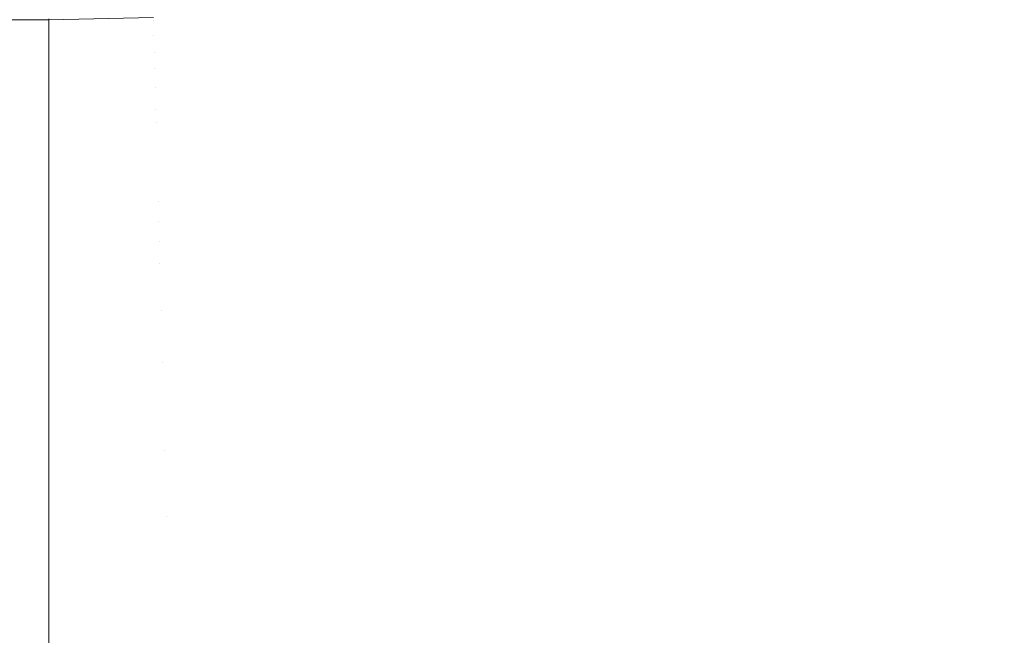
# Model space of a CAD drawing. Header units: centimetres. Extents: x -21.6 to 22.7, y 4.2 to 6.
# Tile 186 of 256: x 7.6683 to 7.7172, y 4.4696 to 4.5002. Entities that reach past the tile are written whole.
import ezdxf

# ---------------------------------------------------------------- set-up
doc = ezdxf.new("R2010")
doc.units = ezdxf.units.CM
doc.header["$LTSCALE"] = 2.54
doc.layers.add('Lucido design-1', color=7, linetype='Continuous')

# ---------------------------------------------------------------- blocks, each defined once
blk = doc.blocks.new('Gruppo-3-1')
at = {"color": 7, "linetype": 'Continuous', "lineweight": 9}
for points in [[(-21.503423, 5.900212, -2276.22217), (-21.503423, 4.300212, -2276.22217), (22.630348, 4.300212, -2276.22217), (22.630348, 5.900212, -2276.22217)], [(7.669748, 4.500212, -2276.92217), (-6.542823, 4.500212, -2276.92217), (-6.542823, 4.500212, -2276.72217), (7.669748, 4.500212, -2276.72217)]]:
    blk.add_3dface(points, dxfattribs=at)
for points, invisible_edges in [([(22.630348, 5.900212, -2277.02217), (22.630348, 4.300212, -2277.02217), (7.686575, 4.400896, -2277.02217), (7.695257, 4.401786, -2277.02217)], 10), ([(22.630348, 5.900212, -2277.02217), (7.695257, 4.401786, -2277.02217), (7.700788, 4.402588, -2277.02217)], 9), ([(7.700788, 4.402588, -2277.02217), (7.70392, 4.403043, -2277.02217), (22.630348, 5.900212, -2277.02217)], 10), ([(22.630348, 5.900212, -2277.02217), (7.70392, 4.403043, -2277.02217), (7.712563, 4.404668, -2277.02217)], 9), ([(22.630348, 5.900212, -2277.02217), (7.712563, 4.404668, -2277.02217), (7.721183, 4.406664, -2277.02217)], 9), ([(7.716945, 4.5023, -2276.956004), (7.717113, 4.501595, -2276.957979), (7.712022, 4.499939, -2276.957979), (7.711872, 4.50065, -2276.956004)], 15), ([(7.711603, 4.501923, -2276.952099), (7.711733, 4.501311, -2276.954044), (7.706618, 4.499848, -2276.954044), (7.706504, 4.500465, -2276.952099)], 15), ([(7.695889, 4.500146, -2276.944493), (7.695837, 4.500547, -2276.942641), (7.700971, 4.501616, -2276.942641), (7.701034, 4.501217, -2276.944493)], 15), ([(7.706303, 4.501559, -2276.948259), (7.706399, 4.501035, -2276.95017), (7.701262, 4.499767, -2276.95017), (7.701179, 4.500294, -2276.948259)], 15), ([(7.70674, 4.499182, -2276.956004), (7.706618, 4.499848, -2276.954044), (7.711733, 4.501311, -2276.954044), (7.711872, 4.50065, -2276.956004)], 15), ([(7.712183, 4.499176, -2276.959966), (7.712022, 4.499939, -2276.957979), (7.717113, 4.501595, -2276.957979), (7.717293, 4.500838, -2276.959966)], 15), ([(7.690515, 4.501106, -2276.933702), (7.690537, 4.50089, -2276.935444), (7.685366, 4.500208, -2276.935444), (7.685349, 4.500425, -2276.933702)], 15), ([(7.685386, 4.499956, -2276.93721), (7.685366, 4.500208, -2276.935444), (7.690537, 4.50089, -2276.935444), (7.690563, 4.50064, -2276.93721)], 15), ([(7.690627, 4.50003, -2276.940809), (7.690593, 4.500353, -2276.938998), (7.695748, 4.50123, -2276.938998), (7.69579, 4.500908, -2276.940809)], 15), ([(7.69579, 4.500908, -2276.940809), (7.695837, 4.500547, -2276.942641), (7.690665, 4.499667, -2276.942641), (7.690627, 4.50003, -2276.940809)], 15), ([(7.701034, 4.501217, -2276.944493), (7.701103, 4.500777, -2276.946366), (7.695947, 4.499703, -2276.946366), (7.695889, 4.500146, -2276.944493)], 15), ([(7.701352, 4.499193, -2276.952099), (7.701262, 4.499767, -2276.95017), (7.706399, 4.501035, -2276.95017), (7.706504, 4.500465, -2276.952099)], 15), ([(7.717293, 4.500838, -2276.959966), (7.717486, 4.50003, -2276.961965), (7.712355, 4.498361, -2276.961965), (7.712183, 4.499176, -2276.959966)], 15), ([(7.669748, 4.500178, -2276.923744), (7.669748, 4.500212, -2276.92217), (7.674941, 4.500317, -2276.92217), (7.674941, 4.500297, -2276.923745)], 12), ([(7.674944, 4.500195, -2276.926967), (7.674942, 4.500259, -2276.925344), (7.68013, 4.500552, -2276.925344), (7.680133, 4.500487, -2276.926967)], 15), ([(7.680133, 4.500487, -2276.926967), (7.680138, 4.500395, -2276.928615), (7.674947, 4.500102, -2276.928615), (7.674944, 4.500195, -2276.926967)], 15), ([(7.67495, 4.49998, -2276.930287), (7.674947, 4.500102, -2276.928615), (7.680138, 4.500395, -2276.928615), (7.680144, 4.500273, -2276.930287)], 15), ([(7.685323, 4.50076, -2276.930287), (7.685335, 4.500609, -2276.931982), (7.680152, 4.500121, -2276.931982), (7.680144, 4.500273, -2276.930287)], 15), ([(7.680162, 4.499936, -2276.933702), (7.680152, 4.500121, -2276.931982), (7.685335, 4.500609, -2276.931982), (7.685349, 4.500425, -2276.933702)], 15), ([(7.685349, 4.500425, -2276.933702), (7.685366, 4.500208, -2276.935444), (7.680173, 4.499719, -2276.935444), (7.680162, 4.499936, -2276.933702)], 15), ([(7.690563, 4.50064, -2276.93721), (7.690593, 4.500353, -2276.938998), (7.685408, 4.499669, -2276.938998), (7.685386, 4.499956, -2276.93721)], 15), ([(7.685434, 4.499344, -2276.940809), (7.685408, 4.499669, -2276.938998), (7.690593, 4.500353, -2276.938998), (7.690627, 4.50003, -2276.940809)], 15), ([(7.690707, 4.499265, -2276.944493), (7.690665, 4.499667, -2276.942641), (7.695837, 4.500547, -2276.942641), (7.695889, 4.500146, -2276.944493)], 15), ([(7.696011, 4.499217, -2276.948259), (7.695947, 4.499703, -2276.946366), (7.701103, 4.500777, -2276.946366), (7.701179, 4.500294, -2276.948259)], 15), ([(7.706504, 4.500465, -2276.952099), (7.706618, 4.499848, -2276.954044), (7.70145, 4.498572, -2276.954044), (7.701352, 4.499193, -2276.952099)], 15), ([(7.711872, 4.50065, -2276.956004), (7.712022, 4.499939, -2276.957979), (7.706872, 4.498466, -2276.957979), (7.70674, 4.499182, -2276.956004)], 15), ([(7.669748, 4.50026, -2276.719951), (7.669748, 4.500236, -2276.721063), (-6.542823, 4.500212, -2276.72217), (-6.542823, 4.50026, -2276.719951)], 10), ([(7.669748, 4.500236, -2276.721063), (7.669748, 4.500212, -2276.72217), (-6.542823, 4.500212, -2276.72217)], 8), ([(-6.542823, 4.500178, -2276.923744), (-6.542823, 4.500212, -2276.92217), (7.669748, 4.500212, -2276.92217), (7.669748, 4.500178, -2276.923744)], 8), ([(7.669748, 4.500178, -2276.923744), (7.669748, 4.500117, -2276.926532), (-6.542823, 4.500117, -2276.926532), (-6.542823, 4.500178, -2276.923744)], 10), ([(-6.542823, 4.49998, -2276.928613), (-6.542823, 4.500117, -2276.926532), (7.669748, 4.500117, -2276.926532), (7.669748, 4.49998, -2276.928613)], 10), ([(7.669748, 4.49998, -2276.928613), (7.669748, 4.499831, -2276.930886), (-6.542823, 4.499831, -2276.930886), (-6.542823, 4.49998, -2276.928613)], 10), ([(-6.542823, 4.499831, -2276.930886), (7.669748, 4.499831, -2276.930886), (7.669748, 4.499356, -2276.935223), (-6.542823, 4.499356, -2276.935223)], 5), ([(7.674941, 4.500297, -2276.923745), (7.674942, 4.500259, -2276.925344), (7.669748, 4.500117, -2276.926532), (7.669748, 4.500178, -2276.923744)], 11), ([(7.669748, 4.500117, -2276.926532), (7.674942, 4.500259, -2276.925344), (7.674944, 4.500195, -2276.926967)], 11), ([(7.674944, 4.500195, -2276.926967), (7.674947, 4.500102, -2276.928615), (7.669748, 4.49998, -2276.928613), (7.669748, 4.500117, -2276.926532)], 11), ([(7.669748, 4.499831, -2276.930886), (7.669748, 4.49998, -2276.928613), (7.674947, 4.500102, -2276.928615), (7.67495, 4.49998, -2276.930287)], 14), ([(7.67495, 4.49998, -2276.930287), (7.674954, 4.499827, -2276.931982), (7.669748, 4.499831, -2276.930886)], 11), ([(7.669748, 4.499356, -2276.935223), (7.669748, 4.499831, -2276.930886), (7.674954, 4.499827, -2276.931982), (7.674958, 4.499643, -2276.933702)], 14), ([(7.680144, 4.500273, -2276.930287), (7.680152, 4.500121, -2276.931982), (7.674954, 4.499827, -2276.931982), (7.67495, 4.49998, -2276.930287)], 15), ([(7.674958, 4.499643, -2276.933702), (7.674954, 4.499827, -2276.931982), (7.680152, 4.500121, -2276.931982), (7.680162, 4.499936, -2276.933702)], 15), ([(7.680162, 4.499936, -2276.933702), (7.680173, 4.499719, -2276.935444), (7.674964, 4.499425, -2276.935444), (7.674958, 4.499643, -2276.933702)], 15), ([(7.680186, 4.499467, -2276.93721), (7.680173, 4.499719, -2276.935444), (7.685366, 4.500208, -2276.935444), (7.685386, 4.499956, -2276.93721)], 15), ([(7.685386, 4.499956, -2276.93721), (7.685408, 4.499669, -2276.938998), (7.680201, 4.499179, -2276.938998), (7.680186, 4.499467, -2276.93721)], 15), ([(7.690627, 4.50003, -2276.940809), (7.690665, 4.499667, -2276.942641), (7.685462, 4.498981, -2276.942641), (7.685434, 4.499344, -2276.940809)], 15), ([(7.695889, 4.500146, -2276.944493), (7.695947, 4.499703, -2276.946366), (7.690753, 4.49882, -2276.946366), (7.690707, 4.499265, -2276.944493)], 15), ([(7.701179, 4.500294, -2276.948259), (7.701262, 4.499767, -2276.95017), (7.69608, 4.498687, -2276.95017), (7.696011, 4.499217, -2276.948259)], 15), ([(7.701555, 4.497902, -2276.956004), (7.70145, 4.498572, -2276.954044), (7.706618, 4.499848, -2276.954044), (7.70674, 4.499182, -2276.956004)], 15), ([(7.707013, 4.497698, -2276.959966), (7.706872, 4.498466, -2276.957979), (7.712022, 4.499939, -2276.957979), (7.712183, 4.499176, -2276.959966)], 15), ([(7.717692, 4.499167, -2276.963974), (7.712539, 4.497491, -2276.963974), (7.712355, 4.498361, -2276.961965), (7.717486, 4.50003, -2276.961965)], 15), ([(-6.542823, 4.499051, -2276.937206), (-6.542823, 4.499356, -2276.935223), (7.669748, 4.499356, -2276.935223), (7.669748, 4.499051, -2276.937206)], 10), ([(7.674958, 4.499643, -2276.933702), (7.674964, 4.499425, -2276.935444), (7.669748, 4.499356, -2276.935223)], 11), ([(7.669748, 4.499051, -2276.937206), (7.669748, 4.499356, -2276.935223), (7.674964, 4.499425, -2276.935444)], 10), ([(7.674964, 4.499425, -2276.935444), (7.674971, 4.499173, -2276.93721), (7.669748, 4.499051, -2276.937206)], 11), ([(7.674971, 4.499173, -2276.93721), (7.674964, 4.499425, -2276.935444), (7.680173, 4.499719, -2276.935444), (7.680186, 4.499467, -2276.93721)], 15), ([(7.680186, 4.499467, -2276.93721), (7.680201, 4.499179, -2276.938998), (7.674978, 4.498884, -2276.938998), (7.674971, 4.499173, -2276.93721)], 15), ([(7.680218, 4.498853, -2276.940809), (7.680201, 4.499179, -2276.938998), (7.685408, 4.499669, -2276.938998), (7.685434, 4.499344, -2276.940809)], 15), ([(7.685434, 4.499344, -2276.940809), (7.685462, 4.498981, -2276.942641), (7.680237, 4.498489, -2276.942641), (7.680218, 4.498853, -2276.940809)], 15), ([(7.685494, 4.498577, -2276.944493), (7.685462, 4.498981, -2276.942641), (7.690665, 4.499667, -2276.942641), (7.690707, 4.499265, -2276.944493)], 15), ([(7.690804, 4.498332, -2276.948259), (7.690753, 4.49882, -2276.946366), (7.695947, 4.499703, -2276.946366), (7.696011, 4.499217, -2276.948259)], 15), ([(7.696155, 4.498111, -2276.952099), (7.69608, 4.498687, -2276.95017), (7.701262, 4.499767, -2276.95017), (7.701352, 4.499193, -2276.952099)], 15), ([(7.669748, 4.499051, -2276.937206), (7.669748, 4.498693, -2276.939535), (-6.542823, 4.498693, -2276.939535), (-6.542823, 4.499051, -2276.937206)], 10), ([(7.674971, 4.499173, -2276.93721), (7.674978, 4.498884, -2276.938998), (7.669748, 4.498693, -2276.939535), (7.669748, 4.499051, -2276.937206)], 11), ([(7.669748, 4.498693, -2276.939535), (7.674978, 4.498884, -2276.938998), (7.674987, 4.498558, -2276.940809)], 11), ([(7.674987, 4.498558, -2276.940809), (7.674978, 4.498884, -2276.938998), (7.680201, 4.499179, -2276.938998), (7.680218, 4.498853, -2276.940809)], 15), ([(7.680218, 4.498853, -2276.940809), (7.680237, 4.498489, -2276.942641), (7.674996, 4.498193, -2276.942641), (7.674987, 4.498558, -2276.940809)], 15), ([(7.680258, 4.498084, -2276.944493), (7.680237, 4.498489, -2276.942641), (7.685462, 4.498981, -2276.942641), (7.685494, 4.498577, -2276.944493)], 15), ([(7.690707, 4.499265, -2276.944493), (7.690753, 4.49882, -2276.946366), (7.685529, 4.498131, -2276.946366), (7.685494, 4.498577, -2276.944493)], 15), ([(7.696011, 4.499217, -2276.948259), (7.69608, 4.498687, -2276.95017), (7.69086, 4.4978, -2276.95017), (7.690804, 4.498332, -2276.948259)], 15), ([(7.701352, 4.499193, -2276.952099), (7.70145, 4.498572, -2276.954044), (7.696237, 4.497486, -2276.954044), (7.696155, 4.498111, -2276.952099)], 15), ([(7.70674, 4.499182, -2276.956004), (7.706872, 4.498466, -2276.957979), (7.701669, 4.497181, -2276.957979), (7.701555, 4.497902, -2276.956004)], 15), ([(7.712183, 4.499176, -2276.959966), (7.712355, 4.498361, -2276.961965), (7.707164, 4.496876, -2276.961965), (7.707013, 4.497698, -2276.959966)], 15), ([(7.717911, 4.498249, -2276.96599), (7.712735, 4.496565, -2276.96599), (7.712539, 4.497491, -2276.963974), (7.717692, 4.499167, -2276.963974)], 15), ([(-6.542823, 4.498693, -2276.939535), (7.669748, 4.498693, -2276.939535), (7.669748, 4.497842, -2276.943814), (-6.542823, 4.497842, -2276.943814)], 5), ([(7.674987, 4.498558, -2276.940809), (7.674996, 4.498193, -2276.942641), (7.669748, 4.497842, -2276.943814), (7.669748, 4.498693, -2276.939535)], 11), ([(7.675007, 4.497787, -2276.944493), (7.674996, 4.498193, -2276.942641), (7.680237, 4.498489, -2276.942641), (7.680258, 4.498084, -2276.944493)], 15), ([(7.685494, 4.498577, -2276.944493), (7.685529, 4.498131, -2276.946366), (7.680281, 4.497637, -2276.946366), (7.680258, 4.498084, -2276.944493)], 15), ([(7.685567, 4.497641, -2276.948259), (7.685529, 4.498131, -2276.946366), (7.690753, 4.49882, -2276.946366), (7.690804, 4.498332, -2276.948259)], 15), ([(7.69092, 4.49722, -2276.952099), (7.69086, 4.4978, -2276.95017), (7.69608, 4.498687, -2276.95017), (7.696155, 4.498111, -2276.952099)], 15), ([(7.696325, 4.496812, -2276.956004), (7.696237, 4.497486, -2276.954044), (7.70145, 4.498572, -2276.954044), (7.701555, 4.497902, -2276.956004)], 15), ([(7.70179, 4.496408, -2276.959966), (7.701669, 4.497181, -2276.957979), (7.706872, 4.498466, -2276.957979), (7.707013, 4.497698, -2276.959966)], 15), ([(7.707164, 4.496876, -2276.961965), (7.712355, 4.498361, -2276.961965), (7.712539, 4.497491, -2276.963974), (7.707326, 4.496, -2276.963974)], 15), ([(7.669748, 4.497842, -2276.943814), (7.674996, 4.498193, -2276.942641), (7.675007, 4.497787, -2276.944493)], 11), ([(7.680258, 4.498084, -2276.944493), (7.680281, 4.497637, -2276.946366), (7.675018, 4.49734, -2276.946366), (7.675007, 4.497787, -2276.944493)], 15), ([(7.680307, 4.497146, -2276.948259), (7.680281, 4.497637, -2276.946366), (7.685529, 4.498131, -2276.946366), (7.685567, 4.497641, -2276.948259)], 15), ([(7.690804, 4.498332, -2276.948259), (7.69086, 4.4978, -2276.95017), (7.685609, 4.497107, -2276.95017), (7.685567, 4.497641, -2276.948259)], 15), ([(7.696155, 4.498111, -2276.952099), (7.696237, 4.497486, -2276.954044), (7.690985, 4.496593, -2276.954044), (7.69092, 4.49722, -2276.952099)], 15), ([(7.701555, 4.497902, -2276.956004), (7.701669, 4.497181, -2276.957979), (7.696419, 4.496088, -2276.957979), (7.696325, 4.496812, -2276.956004)], 15), ([(7.718144, 4.497273, -2276.968013), (7.712942, 4.495581, -2276.968013), (7.712735, 4.496565, -2276.96599), (7.717911, 4.498249, -2276.96599)], 15), ([(-6.542823, 4.497842, -2276.943814), (7.669748, 4.497842, -2276.943814), (7.669748, 4.496805, -2276.948052), (-6.542823, 4.496805, -2276.948052)], 5), ([(7.675007, 4.497787, -2276.944493), (7.675018, 4.49734, -2276.946366), (7.669748, 4.496805, -2276.948052), (7.669748, 4.497842, -2276.943814)], 11), ([(7.675031, 4.496848, -2276.948259), (7.675018, 4.49734, -2276.946366), (7.680281, 4.497637, -2276.946366), (7.680307, 4.497146, -2276.948259)], 15), ([(7.685567, 4.497641, -2276.948259), (7.685609, 4.497107, -2276.95017), (7.680335, 4.49661, -2276.95017), (7.680307, 4.497146, -2276.948259)], 15), ([(7.685654, 4.496525, -2276.952099), (7.685609, 4.497107, -2276.95017), (7.69086, 4.4978, -2276.95017), (7.69092, 4.49722, -2276.952099)], 15), ([(7.691056, 4.495917, -2276.956004), (7.690985, 4.496593, -2276.954044), (7.696237, 4.497486, -2276.954044), (7.696325, 4.496812, -2276.956004)], 15), ([(7.707013, 4.497698, -2276.959966), (7.707164, 4.496876, -2276.961965), (7.70192, 4.495582, -2276.961965), (7.70179, 4.496408, -2276.959966)], 15), ([(7.707326, 4.496, -2276.963974), (7.712539, 4.497491, -2276.963974), (7.712735, 4.496565, -2276.96599), (7.707497, 4.495067, -2276.96599)], 15), ([(7.669748, 4.496805, -2276.948052), (7.675018, 4.49734, -2276.946366), (7.675031, 4.496848, -2276.948259)], 11), ([(7.680307, 4.497146, -2276.948259), (7.680335, 4.49661, -2276.95017), (7.675045, 4.496312, -2276.95017), (7.675031, 4.496848, -2276.948259)], 15), ([(7.680365, 4.496028, -2276.952099), (7.680335, 4.49661, -2276.95017), (7.685609, 4.497107, -2276.95017), (7.685654, 4.496525, -2276.952099)], 15), ([(7.69092, 4.49722, -2276.952099), (7.690985, 4.496593, -2276.954044), (7.685703, 4.495896, -2276.954044), (7.685654, 4.496525, -2276.952099)], 15), ([(7.696521, 4.495311, -2276.959966), (7.696419, 4.496088, -2276.957979), (7.701669, 4.497181, -2276.957979), (7.70179, 4.496408, -2276.959966)], 15), ([(7.71839, 4.49624, -2276.97004), (7.713162, 4.494539, -2276.97004), (7.712942, 4.495581, -2276.968013), (7.718144, 4.497273, -2276.968013)], 15), ([(-6.542823, 4.496189, -2276.950163), (-6.542823, 4.496805, -2276.948052), (7.669748, 4.496805, -2276.948052), (7.669748, 4.496189, -2276.950163)], 10), ([(7.669748, 4.496189, -2276.950163), (7.669748, 4.496805, -2276.948052), (7.675031, 4.496848, -2276.948259)], 10), ([(7.675031, 4.496848, -2276.948259), (7.675045, 4.496312, -2276.95017), (7.669748, 4.496189, -2276.950163)], 11), ([(7.67506, 4.495728, -2276.952099), (7.675045, 4.496312, -2276.95017), (7.680335, 4.49661, -2276.95017), (7.680365, 4.496028, -2276.952099)], 15), ([(7.685654, 4.496525, -2276.952099), (7.685703, 4.495896, -2276.954044), (7.680398, 4.495397, -2276.954044), (7.680365, 4.496028, -2276.952099)], 15), ([(7.685756, 4.495217, -2276.956004), (7.685703, 4.495896, -2276.954044), (7.690985, 4.496593, -2276.954044), (7.691056, 4.495917, -2276.956004)], 15), ([(7.696325, 4.496812, -2276.956004), (7.696419, 4.496088, -2276.957979), (7.691132, 4.495189, -2276.957979), (7.691056, 4.495917, -2276.956004)], 15), ([(7.70179, 4.496408, -2276.959966), (7.70192, 4.495582, -2276.961965), (7.69663, 4.494479, -2276.961965), (7.696521, 4.495311, -2276.959966)], 15), ([(7.707326, 4.496, -2276.963974), (7.702059, 4.4947, -2276.963974), (7.70192, 4.495582, -2276.961965), (7.707164, 4.496876, -2276.961965)], 15), ([(7.707497, 4.495067, -2276.96599), (7.712735, 4.496565, -2276.96599), (7.712942, 4.495581, -2276.968013), (7.70768, 4.494077, -2276.968013)], 15), ([(7.669748, 4.496189, -2276.950163), (7.669748, 4.495584, -2276.952241), (-6.542823, 4.495584, -2276.952241), (-6.542823, 4.496189, -2276.950163)], 10), ([(7.669748, 4.496189, -2276.950163), (7.675045, 4.496312, -2276.95017), (7.67506, 4.495728, -2276.952099)], 11), ([(7.67506, 4.495728, -2276.952099), (7.669748, 4.495584, -2276.952241), (7.669748, 4.496189, -2276.950163)], 9), ([(7.680365, 4.496028, -2276.952099), (7.680398, 4.495397, -2276.954044), (7.675077, 4.495096, -2276.954044), (7.67506, 4.495728, -2276.952099)], 15), ([(7.691056, 4.495917, -2276.956004), (7.691132, 4.495189, -2276.957979), (7.685813, 4.494487, -2276.957979), (7.685756, 4.495217, -2276.956004)], 15), ([(7.691213, 4.494408, -2276.959966), (7.691132, 4.495189, -2276.957979), (7.696419, 4.496088, -2276.957979), (7.696521, 4.495311, -2276.959966)], 15), ([(7.707497, 4.495067, -2276.96599), (7.702206, 4.493761, -2276.96599), (7.702059, 4.4947, -2276.963974), (7.707326, 4.496, -2276.963974)], 15), ([(7.718651, 4.495147, -2276.972069), (7.713395, 4.493437, -2276.972069), (7.713162, 4.494539, -2276.97004), (7.71839, 4.49624, -2276.97004)], 15), ([(-6.542823, 4.495584, -2276.952241), (7.669748, 4.495584, -2276.952241), (7.669748, 4.494181, -2276.956372), (-6.542823, 4.494181, -2276.956372)], 5), ([(7.67506, 4.495728, -2276.952099), (7.675077, 4.495096, -2276.954044), (7.669748, 4.495584, -2276.952241)], 11), ([(7.669748, 4.494181, -2276.956372), (7.669748, 4.495584, -2276.952241), (7.675077, 4.495096, -2276.954044)], 10), ([(7.680433, 4.494716, -2276.956004), (7.680398, 4.495397, -2276.954044), (7.685703, 4.495896, -2276.954044), (7.685756, 4.495217, -2276.956004)], 15), ([(7.69663, 4.494479, -2276.961965), (7.70192, 4.495582, -2276.961965), (7.702059, 4.4947, -2276.963974), (7.696745, 4.493593, -2276.963974)], 15), ([(7.70768, 4.494077, -2276.968013), (7.712942, 4.495581, -2276.968013), (7.713162, 4.494539, -2276.97004), (7.707873, 4.493027, -2276.97004)], 15), ([(7.675077, 4.495096, -2276.954044), (7.675094, 4.494415, -2276.956004), (7.669748, 4.494181, -2276.956372)], 11), ([(7.675094, 4.494415, -2276.956004), (7.675077, 4.495096, -2276.954044), (7.680398, 4.495397, -2276.954044), (7.680433, 4.494716, -2276.956004)], 15), ([(7.685756, 4.495217, -2276.956004), (7.685813, 4.494487, -2276.957979), (7.680471, 4.493984, -2276.957979), (7.680433, 4.494716, -2276.956004)], 15), ([(7.685874, 4.493704, -2276.959966), (7.685813, 4.494487, -2276.957979), (7.691132, 4.495189, -2276.957979), (7.691213, 4.494408, -2276.959966)], 15), ([(7.696521, 4.495311, -2276.959966), (7.69663, 4.494479, -2276.961965), (7.6913, 4.493573, -2276.961965), (7.691213, 4.494408, -2276.959966)], 15), ([(7.70768, 4.494077, -2276.968013), (7.702363, 4.492764, -2276.968013), (7.702206, 4.493761, -2276.96599), (7.707497, 4.495067, -2276.96599)], 15), ([(7.718926, 4.493993, -2276.974099), (7.71364, 4.492273, -2276.974099), (7.713395, 4.493437, -2276.972069), (7.718651, 4.495147, -2276.972069)], 15), ([(7.680433, 4.494716, -2276.956004), (7.680471, 4.493984, -2276.957979), (7.675113, 4.493682, -2276.957979), (7.675094, 4.494415, -2276.956004)], 15), ([(7.680512, 4.493199, -2276.959966), (7.680471, 4.493984, -2276.957979), (7.685813, 4.494487, -2276.957979), (7.685874, 4.493704, -2276.959966)], 15), ([(7.696745, 4.493593, -2276.963974), (7.691393, 4.492683, -2276.963974), (7.6913, 4.493573, -2276.961965), (7.69663, 4.494479, -2276.961965)], 15), ([(7.696745, 4.493593, -2276.963974), (7.702059, 4.4947, -2276.963974), (7.702206, 4.493761, -2276.96599), (7.696869, 4.492649, -2276.96599)], 15), ([(7.707873, 4.493027, -2276.97004), (7.713162, 4.494539, -2276.97004), (7.713395, 4.493437, -2276.972069), (7.708077, 4.491917, -2276.972069)], 15), ([(-6.542823, 4.494181, -2276.956372), (7.669748, 4.494181, -2276.956372), (7.669748, 4.4926, -2276.960438), (-6.542823, 4.4926, -2276.960438)], 5), ([(7.675094, 4.494415, -2276.956004), (7.675113, 4.493682, -2276.957979), (7.669748, 4.494181, -2276.956372)], 11), ([(7.669748, 4.4926, -2276.960438), (7.669748, 4.494181, -2276.956372), (7.675113, 4.493682, -2276.957979), (7.675134, 4.492895, -2276.959966)], 14), ([(7.675134, 4.492895, -2276.959966), (7.675113, 4.493682, -2276.957979), (7.680471, 4.493984, -2276.957979), (7.680512, 4.493199, -2276.959966)], 15), ([(7.691213, 4.494408, -2276.959966), (7.6913, 4.493573, -2276.961965), (7.68594, 4.492866, -2276.961965), (7.685874, 4.493704, -2276.959966)], 15), ([(7.707873, 4.493027, -2276.97004), (7.702529, 4.491707, -2276.97004), (7.702363, 4.492764, -2276.968013), (7.70768, 4.494077, -2276.968013)], 15), ([(7.719216, 4.492776, -2276.976126), (7.713899, 4.491047, -2276.976126), (7.71364, 4.492273, -2276.974099), (7.718926, 4.493993, -2276.974099)], 15), ([(7.685874, 4.493704, -2276.959966), (7.68594, 4.492866, -2276.961965), (7.680556, 4.492359, -2276.961965), (7.680512, 4.493199, -2276.959966)], 15), ([(7.68594, 4.492866, -2276.961965), (7.6913, 4.493573, -2276.961965), (7.691393, 4.492683, -2276.963974), (7.68601, 4.491972, -2276.963974)], 15), ([(7.696869, 4.492649, -2276.96599), (7.691492, 4.491735, -2276.96599), (7.691393, 4.492683, -2276.963974), (7.696745, 4.493593, -2276.963974)], 15), ([(7.696869, 4.492649, -2276.96599), (7.702206, 4.493761, -2276.96599), (7.702363, 4.492764, -2276.968013), (7.697, 4.491647, -2276.968013)], 15), ([(7.680512, 4.493199, -2276.959966), (7.680556, 4.492359, -2276.961965), (7.675156, 4.492054, -2276.961965), (7.675134, 4.492895, -2276.959966)], 15), ([(7.708077, 4.491917, -2276.972069), (7.702705, 4.49059, -2276.972069), (7.702529, 4.491707, -2276.97004), (7.707873, 4.493027, -2276.97004)], 15), ([(7.708077, 4.491917, -2276.972069), (7.713395, 4.493437, -2276.972069), (7.71364, 4.492273, -2276.974099), (7.708293, 4.490744, -2276.974099)], 15), ([(-6.542823, 4.4926, -2276.960438), (7.669748, 4.4926, -2276.960438), (7.669748, 4.490843, -2276.964432), (-6.542823, 4.490843, -2276.964432)], 5), ([(7.675134, 4.492895, -2276.959966), (7.675156, 4.492054, -2276.961965), (7.669748, 4.4926, -2276.960438)], 11), ([(7.675179, 4.491157, -2276.963974), (7.669748, 4.490843, -2276.964432), (7.669748, 4.4926, -2276.960438), (7.675156, 4.492054, -2276.961965)], 13), ([(7.68601, 4.491972, -2276.963974), (7.680602, 4.491463, -2276.963974), (7.680556, 4.492359, -2276.961965), (7.68594, 4.492866, -2276.961965)], 15), ([(7.68601, 4.491972, -2276.963974), (7.691393, 4.492683, -2276.963974), (7.691492, 4.491735, -2276.96599), (7.686084, 4.491021, -2276.96599)], 15), ([(7.697, 4.491647, -2276.968013), (7.691597, 4.490728, -2276.968013), (7.691492, 4.491735, -2276.96599), (7.696869, 4.492649, -2276.96599)], 15), ([(7.697, 4.491647, -2276.968013), (7.702363, 4.492764, -2276.968013), (7.702529, 4.491707, -2276.97004), (7.697139, 4.490584, -2276.97004)], 15), ([(7.719521, 4.491497, -2276.978149), (7.714172, 4.489757, -2276.978149), (7.713899, 4.491047, -2276.976126), (7.719216, 4.492776, -2276.976126)], 15), ([(7.675156, 4.492054, -2276.961965), (7.680556, 4.492359, -2276.961965), (7.680602, 4.491463, -2276.963974), (7.675179, 4.491157, -2276.963974)], 15), ([(7.708293, 4.490744, -2276.974099), (7.71364, 4.492273, -2276.974099), (7.713899, 4.491047, -2276.976126), (7.70852, 4.489509, -2276.976126)], 15), ([(7.686084, 4.491021, -2276.96599), (7.680652, 4.49051, -2276.96599), (7.680602, 4.491463, -2276.963974), (7.68601, 4.491972, -2276.963974)], 15), ([(7.686084, 4.491021, -2276.96599), (7.691492, 4.491735, -2276.96599), (7.691597, 4.490728, -2276.968013), (7.686163, 4.490011, -2276.968013)], 15), ([(7.697139, 4.490584, -2276.97004), (7.691708, 4.489661, -2276.97004), (7.691597, 4.490728, -2276.968013), (7.697, 4.491647, -2276.968013)], 15), ([(7.697139, 4.490584, -2276.97004), (7.702529, 4.491707, -2276.97004), (7.702705, 4.49059, -2276.972069), (7.697285, 4.489461, -2276.972069)], 15), ([(7.708293, 4.490744, -2276.974099), (7.70289, 4.48941, -2276.974099), (7.702705, 4.49059, -2276.972069), (7.708077, 4.491917, -2276.972069)], 15), ([(7.675204, 4.490202, -2276.96599), (7.669748, 4.490843, -2276.964432), (7.675179, 4.491157, -2276.963974)], 11), ([(7.675179, 4.491157, -2276.963974), (7.680602, 4.491463, -2276.963974), (7.680652, 4.49051, -2276.96599), (7.675204, 4.490202, -2276.96599)], 15), ([(7.686163, 4.490011, -2276.968013), (7.680704, 4.489497, -2276.968013), (7.680652, 4.49051, -2276.96599), (7.686084, 4.491021, -2276.96599)], 15), ([(7.70852, 4.489509, -2276.976126), (7.713899, 4.491047, -2276.976126), (7.714172, 4.489757, -2276.978149), (7.708759, 4.488209, -2276.978149)], 15), ([(7.719842, 4.490153, -2276.980164), (7.714458, 4.488402, -2276.980164), (7.714172, 4.489757, -2276.978149), (7.719521, 4.491497, -2276.978149)], 15), ([(-6.542823, 4.490843, -2276.964432), (7.669748, 4.490843, -2276.964432), (7.669748, 4.488913, -2276.968345), (-6.542823, 4.488913, -2276.968345)], 5), ([(7.669748, 4.488913, -2276.968345), (7.669748, 4.490843, -2276.964432), (7.675204, 4.490202, -2276.96599)], 10), ([(7.686163, 4.490011, -2276.968013), (7.691597, 4.490728, -2276.968013), (7.691708, 4.489661, -2276.97004), (7.686246, 4.48894, -2276.97004)], 15), ([(7.697285, 4.489461, -2276.972069), (7.691826, 4.488533, -2276.972069), (7.691708, 4.489661, -2276.97004), (7.697139, 4.490584, -2276.97004)], 15), ([(7.697285, 4.489461, -2276.972069), (7.702705, 4.49059, -2276.972069), (7.70289, 4.48941, -2276.974099), (7.69744, 4.488275, -2276.974099)], 15), ([(7.70852, 4.489509, -2276.976126), (7.703086, 4.488167, -2276.976126), (7.70289, 4.48941, -2276.974099), (7.708293, 4.490744, -2276.974099)], 15), ([(7.675204, 4.490202, -2276.96599), (7.67523, 4.489188, -2276.968013), (7.669748, 4.488913, -2276.968345)], 11), ([(7.675204, 4.490202, -2276.96599), (7.680652, 4.49051, -2276.96599), (7.680704, 4.489497, -2276.968013), (7.67523, 4.489188, -2276.968013)], 15), ([(7.720178, 4.488744, -2276.98217), (7.714757, 4.486981, -2276.98217), (7.714458, 4.488402, -2276.980164), (7.719842, 4.490153, -2276.980164)], 15), ([(7.686246, 4.48894, -2276.97004), (7.68076, 4.488424, -2276.97004), (7.680704, 4.489497, -2276.968013), (7.686163, 4.490011, -2276.968013)], 15), ([(7.686246, 4.48894, -2276.97004), (7.691708, 4.489661, -2276.97004), (7.691826, 4.488533, -2276.972069), (7.686335, 4.487808, -2276.972069)], 15), ([(7.708759, 4.488209, -2276.978149), (7.714172, 4.489757, -2276.978149), (7.714458, 4.488402, -2276.980164), (7.70901, 4.486845, -2276.980164)], 15), ([(7.675258, 4.488113, -2276.97004), (7.669748, 4.488913, -2276.968345), (7.67523, 4.489188, -2276.968013)], 11), ([(7.67523, 4.489188, -2276.968013), (7.680704, 4.489497, -2276.968013), (7.68076, 4.488424, -2276.97004), (7.675258, 4.488113, -2276.97004)], 15), ([(7.69744, 4.488275, -2276.974099), (7.69195, 4.487342, -2276.974099), (7.691826, 4.488533, -2276.972069), (7.697285, 4.489461, -2276.972069)], 15), ([(7.69744, 4.488275, -2276.974099), (7.70289, 4.48941, -2276.974099), (7.703086, 4.488167, -2276.976126), (7.697604, 4.487025, -2276.976126)], 15), ([(7.708759, 4.488209, -2276.978149), (7.703291, 4.486859, -2276.978149), (7.703086, 4.488167, -2276.976126), (7.70852, 4.489509, -2276.976126)], 15), ([(-6.542823, 4.488913, -2276.968345), (7.669748, 4.488913, -2276.968345), (7.669748, 4.486815, -2276.97217), (-6.542823, 4.486815, -2276.97217)], 5), ([(7.669748, 4.486815, -2276.97217), (7.669748, 4.488913, -2276.968345), (7.675258, 4.488113, -2276.97004)], 10), ([(7.686335, 4.487808, -2276.972069), (7.680819, 4.487289, -2276.972069), (7.68076, 4.488424, -2276.97004), (7.686246, 4.48894, -2276.97004)], 15), ([(7.715071, 4.485494, -2276.984163), (7.714757, 4.486981, -2276.98217), (7.720178, 4.488744, -2276.98217), (7.720529, 4.487269, -2276.984163)], 15), ([(7.675258, 4.488113, -2276.97004), (7.675288, 4.486977, -2276.972069), (7.669748, 4.486815, -2276.97217)], 11), ([(7.675258, 4.488113, -2276.97004), (7.68076, 4.488424, -2276.97004), (7.680819, 4.487289, -2276.972069), (7.675288, 4.486977, -2276.972069)], 15), ([(7.686335, 4.487808, -2276.972069), (7.691826, 4.488533, -2276.972069), (7.69195, 4.487342, -2276.974099), (7.686428, 4.486613, -2276.974099)], 15), ([(7.697604, 4.487025, -2276.976126), (7.692081, 4.486086, -2276.976126), (7.69195, 4.487342, -2276.974099), (7.69744, 4.488275, -2276.974099)], 15), ([(7.697604, 4.487025, -2276.976126), (7.703086, 4.488167, -2276.976126), (7.703291, 4.486859, -2276.978149), (7.697775, 4.48571, -2276.978149)], 15), ([(7.70901, 4.486845, -2276.980164), (7.703507, 4.485486, -2276.980164), (7.703291, 4.486859, -2276.978149), (7.708759, 4.488209, -2276.978149)], 15), ([(7.70901, 4.486845, -2276.980164), (7.714458, 4.488402, -2276.980164), (7.714757, 4.486981, -2276.98217), (7.709274, 4.485413, -2276.98217)], 15), ([(7.686428, 4.486613, -2276.974099), (7.680882, 4.486091, -2276.974099), (7.680819, 4.487289, -2276.972069), (7.686335, 4.487808, -2276.972069)], 15), ([(7.675288, 4.486977, -2276.972069), (7.680819, 4.487289, -2276.972069), (7.680882, 4.486091, -2276.974099), (7.675319, 4.485777, -2276.974099)], 15), ([(7.686428, 4.486613, -2276.974099), (7.69195, 4.487342, -2276.974099), (7.692081, 4.486086, -2276.976126), (7.686526, 4.485353, -2276.976126)], 15), ([(7.720529, 4.487269, -2276.984163), (7.720897, 4.485728, -2276.986141), (7.7154, 4.483939, -2276.986141), (7.715071, 4.485494, -2276.984163)], 15), ([(-6.542823, 4.486815, -2276.97217), (7.669748, 4.486815, -2276.97217), (7.669748, 4.484551, -2276.9759), (-6.542823, 4.484551, -2276.9759)], 5), ([(7.669748, 4.486815, -2276.97217), (7.675288, 4.486977, -2276.972069), (7.675319, 4.485777, -2276.974099)], 11), ([(7.675319, 4.485777, -2276.974099), (7.669748, 4.484551, -2276.9759), (7.669748, 4.486815, -2276.97217)], 9), ([(7.697775, 4.48571, -2276.978149), (7.692219, 4.484765, -2276.978149), (7.692081, 4.486086, -2276.976126), (7.697604, 4.487025, -2276.976126)], 15), ([(7.697775, 4.48571, -2276.978149), (7.703291, 4.486859, -2276.978149), (7.703507, 4.485486, -2276.980164), (7.697956, 4.484329, -2276.980164)], 15), ([(7.709274, 4.485413, -2276.98217), (7.703734, 4.484046, -2276.98217), (7.703507, 4.485486, -2276.980164), (7.70901, 4.486845, -2276.980164)], 15), ([(7.709549, 4.483915, -2276.984163), (7.709274, 4.485413, -2276.98217), (7.714757, 4.486981, -2276.98217), (7.715071, 4.485494, -2276.984163)], 15), ([(7.686526, 4.485353, -2276.976126), (7.680947, 4.484828, -2276.976126), (7.680882, 4.486091, -2276.974099), (7.686428, 4.486613, -2276.974099)], 15), ([(7.675352, 4.484512, -2276.976126), (7.669748, 4.484551, -2276.9759), (7.675319, 4.485777, -2276.974099)], 11), ([(7.675319, 4.485777, -2276.974099), (7.680882, 4.486091, -2276.974099), (7.680947, 4.484828, -2276.976126), (7.675352, 4.484512, -2276.976126)], 15), ([(7.686526, 4.485353, -2276.976126), (7.692081, 4.486086, -2276.976126), (7.692219, 4.484765, -2276.978149), (7.68663, 4.484028, -2276.978149)], 15), ([(7.697956, 4.484329, -2276.980164), (7.692364, 4.483378, -2276.980164), (7.692219, 4.484765, -2276.978149), (7.697775, 4.48571, -2276.978149)], 15), ([(7.715742, 4.482317, -2276.988101), (7.7154, 4.483939, -2276.986141), (7.720897, 4.485728, -2276.986141), (7.721281, 4.484118, -2276.988101)], 15), ([(7.68663, 4.484028, -2276.978149), (7.681016, 4.483499, -2276.978149), (7.680947, 4.484828, -2276.976126), (7.686526, 4.485353, -2276.976126)], 15), ([(7.697956, 4.484329, -2276.980164), (7.703507, 4.485486, -2276.980164), (7.703734, 4.484046, -2276.98217), (7.698145, 4.482881, -2276.98217)], 15), ([(7.703971, 4.482538, -2276.984163), (7.703734, 4.484046, -2276.98217), (7.709274, 4.485413, -2276.98217), (7.709549, 4.483915, -2276.984163)], 15), ([(7.715071, 4.485494, -2276.984163), (7.7154, 4.483939, -2276.986141), (7.709838, 4.482349, -2276.986141), (7.709549, 4.483915, -2276.984163)], 15), ([(7.675352, 4.484512, -2276.976126), (7.680947, 4.484828, -2276.976126), (7.681016, 4.483499, -2276.978149), (7.675386, 4.483182, -2276.978149)], 15), ([(7.68663, 4.484028, -2276.978149), (7.692219, 4.484765, -2276.978149), (7.692364, 4.483378, -2276.980164), (7.686739, 4.482636, -2276.980164)], 15), ([(-6.542823, 4.484551, -2276.9759), (7.669748, 4.484551, -2276.9759), (7.669748, 4.482127, -2276.979528), (-6.542823, 4.482127, -2276.979528)], 5), ([(7.669748, 4.484551, -2276.9759), (7.675352, 4.484512, -2276.976126), (7.675386, 4.483182, -2276.978149)], 11), ([(7.675386, 4.483182, -2276.978149), (7.669748, 4.482127, -2276.979528), (7.669748, 4.484551, -2276.9759)], 9), ([(7.698145, 4.482881, -2276.98217), (7.692515, 4.481924, -2276.98217), (7.692364, 4.483378, -2276.980164), (7.697956, 4.484329, -2276.980164)], 15), ([(7.686739, 4.482636, -2276.980164), (7.681089, 4.482104, -2276.980164), (7.681016, 4.483499, -2276.978149), (7.68663, 4.484028, -2276.978149)], 15), ([(7.698343, 4.481365, -2276.984163), (7.698145, 4.482881, -2276.98217), (7.703734, 4.484046, -2276.98217), (7.703971, 4.482538, -2276.984163)], 15), ([(7.709549, 4.483915, -2276.984163), (7.709838, 4.482349, -2276.986141), (7.704219, 4.480962, -2276.986141), (7.703971, 4.482538, -2276.984163)], 15), ([(7.710138, 4.480715, -2276.988101), (7.709838, 4.482349, -2276.986141), (7.7154, 4.483939, -2276.986141), (7.715742, 4.482317, -2276.988101)], 15), ([(7.721281, 4.484118, -2276.988101), (7.721681, 4.482441, -2276.990039), (7.716099, 4.480626, -2276.990039), (7.715742, 4.482317, -2276.988101)], 15), ([(7.675386, 4.483182, -2276.978149), (7.681016, 4.483499, -2276.978149), (7.681089, 4.482104, -2276.980164), (7.675422, 4.481784, -2276.980164)], 15), ([(7.686739, 4.482636, -2276.980164), (7.692364, 4.483378, -2276.980164), (7.692515, 4.481924, -2276.98217), (7.686853, 4.481177, -2276.98217)], 15), ([(7.675422, 4.481784, -2276.980164), (7.669748, 4.482127, -2276.979528), (7.675386, 4.483182, -2276.978149)], 11), ([(7.692674, 4.480402, -2276.984163), (7.692515, 4.481924, -2276.98217), (7.698145, 4.482881, -2276.98217), (7.698343, 4.481365, -2276.984163)], 15), ([(7.686853, 4.481177, -2276.98217), (7.681165, 4.480641, -2276.98217), (7.681089, 4.482104, -2276.980164), (7.686739, 4.482636, -2276.980164)], 15), ([(7.703971, 4.482538, -2276.984163), (7.704219, 4.480962, -2276.986141), (7.69855, 4.479781, -2276.986141), (7.698343, 4.481365, -2276.984163)], 15), ([(7.704477, 4.479317, -2276.988101), (7.704219, 4.480962, -2276.986141), (7.709838, 4.482349, -2276.986141), (7.710138, 4.480715, -2276.988101)], 15), ([(7.715742, 4.482317, -2276.988101), (7.716099, 4.480626, -2276.990039), (7.710452, 4.479011, -2276.990039), (7.710138, 4.480715, -2276.988101)], 15), ([(7.71647, 4.478866, -2276.991952), (7.716099, 4.480626, -2276.990039), (7.721681, 4.482441, -2276.990039), (7.722097, 4.480696, -2276.991952)], 15), ([(-6.542823, 4.482127, -2276.979528), (7.669748, 4.482127, -2276.979528), (7.669748, 4.479547, -2276.983046), (-6.542823, 4.479547, -2276.983046)], 5), ([(7.675461, 4.480319, -2276.98217), (7.669748, 4.479547, -2276.983046), (7.669748, 4.482127, -2276.979528), (7.675422, 4.481784, -2276.980164)], 13), ([(7.675422, 4.481784, -2276.980164), (7.681089, 4.482104, -2276.980164), (7.681165, 4.480641, -2276.98217), (7.675461, 4.480319, -2276.98217)], 15), ([(7.686972, 4.479649, -2276.984163), (7.686853, 4.481177, -2276.98217), (7.692515, 4.481924, -2276.98217), (7.692674, 4.480402, -2276.984163)], 15), ([(7.698343, 4.481365, -2276.984163), (7.69855, 4.479781, -2276.986141), (7.69284, 4.47881, -2276.986141), (7.692674, 4.480402, -2276.984163)], 15), ([(7.681245, 4.47911, -2276.984163), (7.681165, 4.480641, -2276.98217), (7.686853, 4.481177, -2276.98217), (7.686972, 4.479649, -2276.984163)], 15), ([(7.698766, 4.478127, -2276.988101), (7.69855, 4.479781, -2276.986141), (7.704219, 4.480962, -2276.986141), (7.704477, 4.479317, -2276.988101)], 15), ([(7.669748, 4.479547, -2276.983046), (7.675461, 4.480319, -2276.98217), (7.6755, 4.478786, -2276.984163)], 11), ([(7.6755, 4.478786, -2276.984163), (7.675461, 4.480319, -2276.98217), (7.681165, 4.480641, -2276.98217), (7.681245, 4.47911, -2276.984163)], 15), ([(7.692674, 4.480402, -2276.984163), (7.69284, 4.47881, -2276.986141), (7.687097, 4.478052, -2276.986141), (7.686972, 4.479649, -2276.984163)], 15), ([(7.710138, 4.480715, -2276.988101), (7.710452, 4.479011, -2276.990039), (7.704747, 4.477602, -2276.990039), (7.704477, 4.479317, -2276.988101)], 15), ([(7.710778, 4.477238, -2276.991952), (7.710452, 4.479011, -2276.990039), (7.716099, 4.480626, -2276.990039), (7.71647, 4.478866, -2276.991952)], 15), ([(7.722097, 4.480696, -2276.991952), (7.722529, 4.478883, -2276.993838), (7.716857, 4.477037, -2276.993838), (7.71647, 4.478866, -2276.991952)], 15), ([(7.693013, 4.477149, -2276.988101), (7.69284, 4.47881, -2276.986141), (7.69855, 4.479781, -2276.986141), (7.698766, 4.478127, -2276.988101)], 15), ([(-6.542823, 4.479547, -2276.983046), (7.669748, 4.479547, -2276.983046), (7.669748, 4.476816, -2276.986449), (-6.542823, 4.476816, -2276.986449)], 5), ([(7.6755, 4.478786, -2276.984163), (7.675542, 4.477182, -2276.986141), (7.669748, 4.476816, -2276.986449), (7.669748, 4.479547, -2276.983046)], 11), ([(7.686972, 4.479649, -2276.984163), (7.687097, 4.478052, -2276.986141), (7.681328, 4.477509, -2276.986141), (7.681245, 4.47911, -2276.984163)], 15), ([(7.704477, 4.479317, -2276.988101), (7.704747, 4.477602, -2276.990039), (7.698991, 4.476403, -2276.990039), (7.698766, 4.478127, -2276.988101)], 15), ([(7.681245, 4.47911, -2276.984163), (7.681328, 4.477509, -2276.986141), (7.675542, 4.477182, -2276.986141), (7.6755, 4.478786, -2276.984163)], 15), ([(7.687227, 4.476385, -2276.988101), (7.687097, 4.478052, -2276.986141), (7.69284, 4.47881, -2276.986141), (7.693013, 4.477149, -2276.988101)], 15), ([(7.705027, 4.475818, -2276.991952), (7.704747, 4.477602, -2276.990039), (7.710452, 4.479011, -2276.990039), (7.710778, 4.477238, -2276.991952)], 15), ([(7.71647, 4.478866, -2276.991952), (7.716857, 4.477037, -2276.993838), (7.711117, 4.475396, -2276.993838), (7.710778, 4.477238, -2276.991952)], 15), ([(7.717257, 4.475139, -2276.995693), (7.716857, 4.477037, -2276.993838), (7.722529, 4.478883, -2276.993838), (7.722978, 4.477001, -2276.995693)], 15), ([(7.681415, 4.475838, -2276.988101), (7.681328, 4.477509, -2276.986141), (7.687097, 4.478052, -2276.986141), (7.687227, 4.476385, -2276.988101)], 15), ([(7.698766, 4.478127, -2276.988101), (7.698991, 4.476403, -2276.990039), (7.693194, 4.475418, -2276.990039), (7.693013, 4.477149, -2276.988101)], 15), ([(7.675585, 4.475509, -2276.988101), (7.675542, 4.477182, -2276.986141), (7.681328, 4.477509, -2276.986141), (7.681415, 4.475838, -2276.988101)], 15), ([(7.699226, 4.47461, -2276.991952), (7.698991, 4.476403, -2276.990039), (7.704747, 4.477602, -2276.990039), (7.705027, 4.475818, -2276.991952)], 15), ([(7.669748, 4.476816, -2276.986449), (7.675542, 4.477182, -2276.986141), (7.675585, 4.475509, -2276.988101)], 11), ([(7.693013, 4.477149, -2276.988101), (7.693194, 4.475418, -2276.990039), (7.687362, 4.474648, -2276.990039), (7.687227, 4.476385, -2276.988101)], 15), ([(7.710778, 4.477238, -2276.991952), (7.711117, 4.475396, -2276.993838), (7.705319, 4.473964, -2276.993838), (7.705027, 4.475818, -2276.991952)], 15), ([(7.711469, 4.473485, -2276.995693), (7.711117, 4.475396, -2276.993838), (7.716857, 4.477037, -2276.993838), (7.717257, 4.475139, -2276.995693)], 15), ([(-6.542823, 4.476816, -2276.986449), (7.669748, 4.476816, -2276.986449), (7.669748, 4.47394, -2276.989729), (-6.542823, 4.47394, -2276.989729)], 5), ([(7.669748, 4.47394, -2276.989729), (7.669748, 4.476816, -2276.986449), (7.675585, 4.475509, -2276.988101)], 10), ([(7.687227, 4.476385, -2276.988101), (7.687362, 4.474648, -2276.990039), (7.681505, 4.474097, -2276.990039), (7.681415, 4.475838, -2276.988101)], 15), ([(7.693382, 4.473616, -2276.991952), (7.693194, 4.475418, -2276.990039), (7.698991, 4.476403, -2276.990039), (7.699226, 4.47461, -2276.991952)], 15), ([(7.675585, 4.475509, -2276.988101), (7.675631, 4.473765, -2276.990039), (7.669748, 4.47394, -2276.989729)], 11), ([(7.681415, 4.475838, -2276.988101), (7.681505, 4.474097, -2276.990039), (7.675631, 4.473765, -2276.990039), (7.675585, 4.475509, -2276.988101)], 15), ([(7.687504, 4.47284, -2276.991952), (7.687362, 4.474648, -2276.990039), (7.693194, 4.475418, -2276.990039), (7.693382, 4.473616, -2276.991952)], 15), ([(7.705027, 4.475818, -2276.991952), (7.705319, 4.473964, -2276.993838), (7.699469, 4.472746, -2276.993838), (7.699226, 4.47461, -2276.991952)], 15), ([(7.705621, 4.472041, -2276.995693), (7.705319, 4.473964, -2276.993838), (7.711117, 4.475396, -2276.993838), (7.711469, 4.473485, -2276.995693)], 15), ([(7.717257, 4.475139, -2276.995693), (7.717672, 4.473173, -2276.997512), (7.711833, 4.471504, -2276.997512), (7.711469, 4.473485, -2276.995693)], 15), ([(7.681599, 4.472285, -2276.991952), (7.681505, 4.474097, -2276.990039), (7.687362, 4.474648, -2276.990039), (7.687504, 4.47284, -2276.991952)], 15), ([(7.699226, 4.47461, -2276.991952), (7.699469, 4.472746, -2276.993838), (7.693577, 4.471744, -2276.993838), (7.693382, 4.473616, -2276.991952)], 15), ([(-6.542823, 4.47394, -2276.989729), (7.669748, 4.47394, -2276.989729), (7.669748, 4.470923, -2276.992881), (-6.542823, 4.470923, -2276.992881)], 5), ([(7.669748, 4.470923, -2276.992881), (7.669748, 4.47394, -2276.989729), (7.675631, 4.473765, -2276.990039), (7.675678, 4.47195, -2276.991952)], 14), ([(7.675678, 4.47195, -2276.991952), (7.675631, 4.473765, -2276.990039), (7.681505, 4.474097, -2276.990039), (7.681599, 4.472285, -2276.991952)], 15), ([(7.699722, 4.470812, -2276.995693), (7.699469, 4.472746, -2276.993838), (7.705319, 4.473964, -2276.993838), (7.705621, 4.472041, -2276.995693)], 15), ([(7.693382, 4.473616, -2276.991952), (7.693577, 4.471744, -2276.993838), (7.68765, 4.470962, -2276.993838), (7.687504, 4.47284, -2276.991952)], 15), ([(7.711469, 4.473485, -2276.995693), (7.711833, 4.471504, -2276.997512), (7.705935, 4.470047, -2276.997512), (7.705621, 4.472041, -2276.995693)], 15), ([(7.712211, 4.469454, -2276.999294), (7.711833, 4.471504, -2276.997512), (7.717672, 4.473173, -2276.997512), (7.718102, 4.471138, -2276.999294)], 15), ([(7.687504, 4.47284, -2276.991952), (7.68765, 4.470962, -2276.993838), (7.681697, 4.470401, -2276.993838), (7.681599, 4.472285, -2276.991952)], 15), ([(7.69378, 4.469801, -2276.995693), (7.693577, 4.471744, -2276.993838), (7.699469, 4.472746, -2276.993838), (7.699722, 4.470812, -2276.995693)], 15), ([(7.675678, 4.47195, -2276.991952), (7.675727, 4.470065, -2276.993838), (7.669748, 4.470923, -2276.992881)], 11), ([(7.681599, 4.472285, -2276.991952), (7.681697, 4.470401, -2276.993838), (7.675727, 4.470065, -2276.993838), (7.675678, 4.47195, -2276.991952)], 15), ([(7.705621, 4.472041, -2276.995693), (7.705935, 4.470047, -2276.997512), (7.699984, 4.468808, -2276.997512), (7.699722, 4.470812, -2276.995693)], 15), ([(7.687802, 4.469013, -2276.995693), (7.68765, 4.470962, -2276.993838), (7.693577, 4.471744, -2276.993838), (7.69378, 4.469801, -2276.995693)], 15), ([(7.706259, 4.467984, -2276.999294), (7.705935, 4.470047, -2276.997512), (7.711833, 4.471504, -2276.997512), (7.712211, 4.469454, -2276.999294)], 15), ([(7.718102, 4.471138, -2276.999294), (7.718545, 4.469036, -2277.001035), (7.7126, 4.467336, -2277.001035), (7.712211, 4.469454, -2276.999294)], 15), ([(-6.542823, 4.470923, -2276.992881), (7.669748, 4.470923, -2276.992881), (7.669748, 4.467771, -2276.995898), (-6.542823, 4.467771, -2276.995898)], 5), ([(7.669748, 4.467771, -2276.995898), (7.669748, 4.470923, -2276.992881), (7.675727, 4.470065, -2276.993838), (7.675778, 4.468108, -2276.995693)], 14), ([(7.681799, 4.468447, -2276.995693), (7.681697, 4.470401, -2276.993838), (7.68765, 4.470962, -2276.993838), (7.687802, 4.469013, -2276.995693)], 15), ([(7.699722, 4.470812, -2276.995693), (7.699984, 4.468808, -2276.997512), (7.69399, 4.467788, -2276.997512), (7.69378, 4.469801, -2276.995693)], 15), ([(7.675778, 4.468108, -2276.995693), (7.675727, 4.470065, -2276.993838), (7.681697, 4.470401, -2276.993838), (7.681799, 4.468447, -2276.995693)], 15), ([(7.700255, 4.466734, -2276.999294), (7.699984, 4.468808, -2276.997512), (7.705935, 4.470047, -2276.997512), (7.706259, 4.467984, -2276.999294)], 15), ([(7.69378, 4.469801, -2276.995693), (7.69399, 4.467788, -2276.997512), (7.68796, 4.466993, -2276.997512), (7.687802, 4.469013, -2276.995693)], 15)]:
    blk.add_3dface(points, dxfattribs=dict(at, invisible_edges=invisible_edges))
blk = doc.blocks.new('Gruppo-4-1')
at = {"color": 7}
blk.add_blockref('Gruppo-3-1', (0, 0), dxfattribs=at)

msp = doc.modelspace()

# ---------------------------------------------------------------- block references
at = {"layer": 'Lucido design-1', "color": 7}
msp.add_blockref('Gruppo-4-1', (0, 0), dxfattribs=at)

doc.saveas('drawing.dxf')
